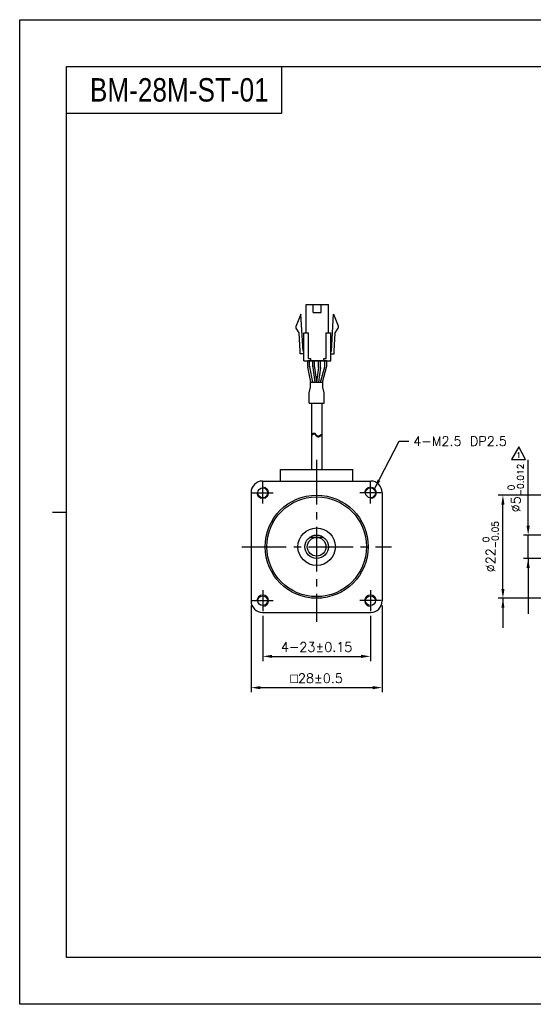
# Model space of a CAD drawing. Header units: millimetres. Extents: x 0 to 297, y 0 to 210.
# Tile 1 of 2: x 0 to 110, y 0 to 210. Entities that reach past the tile are written whole.
import ezdxf

# ---------------------------------------------------------------- set-up
doc = ezdxf.new("R2010")
doc.units = ezdxf.units.MM
doc.header["$PDSIZE"] = -1
doc.linetypes.add('CENTER2', pattern=[28.575, 19.05, -3.175, 3.175, -3.175])
doc.layers.add('\\M+5B4D6\\M+5CAB5\\M+5CFDF', color=7, linetype='Continuous', lineweight=25)
doc.layers.add('\\M+5CFB8\\M+5CAB5\\M+5CFDF', color=7, linetype='Continuous', lineweight=20)
doc.layers.add('SHEET', color=1, linetype='Continuous')
doc.styles.add('H', font='txt')
doc.styles.add('SHEET1', font='ROMANS.SHX', dxfattribs={"width": 0.8, "height": 3})
doc.styles.get("Standard").update_dxf_attribs({"font": 'txt.shx', "bigfont": 'whgtxt.shx'})
doc.dimstyles.new('ISO-25', dxfattribs={"dimtxt": 2.5, "dimasz": 2.5, "dimexe": 1.25, "dimexo": 0.625, "dimtad": 1, "dimtxsty": 'Standard', "dimcen": 2.5, "dimadec": 0, "dimazin": 0, "dimtfac": 1, "dimtmove": 0, "dimatfit": 3, "dimfxl": 0, "dimarcsym": 0})

# ---------------------------------------------------------------- blocks, each defined once
blk = doc.blocks.new('*D7')
at = {"color": 8, "lineweight": -2}
for p, q in [((51.91, 82.84), (51.91, 73.21)), ((74.91, 82.84), (74.91, 73.21)), ((53.91, 74.21), (72.91, 74.21))]:
    blk.add_line(p, q, dxfattribs=at)
at = {"color": 8}
for points in [[(53.91, 74.54), (53.91, 73.88), (51.91, 74.21)], [(72.91, 74.54), (72.91, 73.88), (74.91, 74.21)]]:
    blk.add_solid(points, dxfattribs=at)
at = {"layer": 'Defpoints', "color": 0}
for p in [(51.91, 83.84), (74.91, 83.84), (74.91, 74.21)]:
    blk.add_point(p, dxfattribs=at)
at = {"color": 3, "insert": (63.41, 76.21), "char_height": 2, "attachment_point": 5}
blk.add_mtext('\\A1;4-23±0.15', dxfattribs=at)
blk = doc.blocks.new('*D8')
at = {"color": 8, "lineweight": -2}
for p, q in [((49.41, 85.04), (49.41, 66.54)), ((77.41, 85.04), (77.41, 66.54)), ((51.41, 67.54), (75.41, 67.54))]:
    blk.add_line(p, q, dxfattribs=at)
at = {"color": 8}
for points in [[(51.41, 67.87), (51.41, 67.2), (49.41, 67.54)], [(75.41, 67.87), (75.41, 67.2), (77.41, 67.54)]]:
    blk.add_solid(points, dxfattribs=at)
at = {"layer": 'Defpoints', "color": 0}
for p in [(49.41, 86.04), (77.41, 86.04), (77.41, 67.54)]:
    blk.add_point(p, dxfattribs=at)
at = {"color": 3, "insert": (63.41, 69.54), "char_height": 2, "attachment_point": 5}
blk.add_mtext('\\A1;{\\Famgdt|c129;o}28±0.5', dxfattribs=at)
blk = doc.blocks.new('*D14')
at = {"color": 8, "lineweight": -2}
for p, q in [((108.58, 102.09), (108.58, 116.16)), ((129.58, 100.09), (107.58, 100.09)), ((108.58, 95.09), (108.58, 100.09)), ((119.88, 95.09), (107.58, 95.09)), ((108.58, 93.09), (108.58, 91.09))]:
    blk.add_line(p, q, dxfattribs=at)
at = {"color": 8}
for points in [[(108.24, 102.09), (108.91, 102.09), (108.58, 100.09)], [(108.24, 93.09), (108.91, 93.09), (108.58, 95.09)]]:
    blk.add_solid(points, dxfattribs=at)
at = {"layer": 'Defpoints', "color": 0}
for p in [(108.58, 100.09), (130.58, 100.09), (120.88, 95.09)]:
    blk.add_point(p, dxfattribs=at)
at = {"color": 3, "insert": (105.94, 110.12), "char_height": 2, "attachment_point": 5, "rotation": 90}
blk.add_mtext('\\A1;%%C5{\\H1.400000;\\S 0^ -0.012;}', dxfattribs=at)
blk = doc.blocks.new('*D15')
at = {"color": 8, "lineweight": -2}
for p, q in [((132.78, 108.59), (102.19, 108.59)), ((103.19, 88.59), (103.19, 106.59)), ((132.78, 86.59), (102.19, 86.59))]:
    blk.add_line(p, q, dxfattribs=at)
at = {"color": 8}
for points in [[(102.86, 106.59), (103.53, 106.59), (103.19, 108.59)], [(102.86, 88.59), (103.53, 88.59), (103.19, 86.59)]]:
    blk.add_solid(points, dxfattribs=at)
at = {"layer": 'Defpoints', "color": 0}
for p in [(103.19, 108.59), (133.78, 108.59), (133.78, 86.59)]:
    blk.add_point(p, dxfattribs=at)
at = {"color": 3, "insert": (100.56, 97.59), "char_height": 2, "attachment_point": 5, "rotation": 90}
blk.add_mtext('\\A1;%%C22{\\H1.400000;\\S 0^ -0.05;}', dxfattribs=at)

msp = doc.modelspace()

# ---------------------------------------------------------------- linework, layer by layer
for p, q in [((55.9026, 200), (55.9026, 190)), ((55.9026, 190), (10, 190)), ((61.1683, 143.2263), (61.1683, 149.2263)), ((62.6933, 147.5263), (62.6933, 149.2263)), ((64.3933, 147.5263), (64.3933, 149.2263)), ((65.9183, 143.2263), (65.9183, 149.2263)), ((60.0433, 147.2263), (59.0433, 144.7263)), ((60.5183, 139.3263), (60.0433, 147.2263)), ((66.5683, 139.3263), (67.0433, 147.2263)), ((67.0433, 147.2263), (68.0433, 144.7263)), ((59.0433, 144.2263), (59.0433, 144.7263)), ((59.6819, 143.2403), (59.0433, 144.2263)), ((59.9194, 139.2903), (59.6819, 143.2403)), ((60.6683, 137.2263), (60.6683, 143.2263)), ((61.6683, 137.7263), (61.6683, 143.2263)), ((65.4183, 137.7263), (65.4183, 143.2263)), ((66.4183, 137.2263), (66.4183, 143.2263)), ((67.1672, 139.2903), (67.4047, 143.2403)), ((67.4047, 143.2403), (68.0433, 144.2263)), ((68.0433, 144.7263), (68.0433, 144.2263)), ((59.9183, 138.7263), (59.9183, 139.3263)), ((67.1683, 138.7263), (67.1683, 139.3263)), ((61.5151, 136.0864), (61.5151, 137.2263)), ((65.5714, 137.2263), (61.5151, 137.2263)), ((61.9151, 136.1271), (61.9151, 137.2263)), ((62.1683, 137.2263), (62.1683, 137.7263)), ((64.9183, 137.2263), (64.9183, 137.7263)), ((65.1714, 136.2226), (65.1714, 137.2263)), ((65.5714, 136.1672), (65.5714, 137.2263)), ((62.1838, 132.7263), (61.5356, 135.8854)), ((62.5921, 132.7263), (61.9356, 135.9261)), ((64.2243, 132.7263), (65.1339, 135.9511)), ((64.6399, 132.7263), (65.5339, 135.8958)), ((62.3378, 128.2341), (62.3378, 114.0912)), ((64.4878, 128.2341), (64.4878, 114.0912)), ((62.6869, 121.7888), (62.8058, 121.8405)), ((62.8058, 121.8405), (62.9179, 121.847)), ((62.9179, 121.847), (62.9955, 121.8152)), ((62.9955, 121.8152), (63.0669, 121.7565)), ((62.3378, 121.5412), (62.6869, 121.7888)), ((62.3378, 121.3742), (62.6869, 121.6218)), ((62.6869, 121.6218), (62.8058, 121.6735)), ((62.8058, 121.6735), (62.9179, 121.68)), ((62.9179, 121.68), (62.9955, 121.6482)), ((62.9955, 121.6482), (63.0669, 121.5895)), ((63.0669, 121.7565), (63.1351, 121.6787)), ((63.0669, 121.5895), (63.1351, 121.5117)), ((63.1351, 121.6787), (63.2032, 121.5897)), ((63.1351, 121.5117), (63.2032, 121.4227)), ((63.2032, 121.5897), (63.2742, 121.4975)), ((63.2032, 121.4227), (63.2742, 121.3305)), ((63.2742, 121.4975), (63.3642, 121.3946)), ((63.2742, 121.3305), (63.3642, 121.2276)), ((63.3642, 121.3946), (63.4609, 121.3051)), ((63.3642, 121.2276), (63.4609, 121.1381)), ((63.4609, 121.3051), (63.5624, 121.2363)), ((63.4609, 121.1381), (63.5624, 121.0693)), ((63.5624, 121.2363), (63.6672, 121.1951)), ((63.5624, 121.0693), (63.6672, 121.0281)), ((63.6672, 121.1951), (63.7736, 121.1888)), ((63.6672, 121.0281), (63.7736, 121.0218)), ((63.7736, 121.1888), (63.8653, 121.2149)), ((63.7736, 121.0218), (63.8653, 121.0479)), ((63.8653, 121.2149), (64.4878, 121.5697)), ((63.8653, 121.0479), (64.4878, 121.4027)), ((55.6628, 111.5912), (55.6628, 114.0912)), ((71.1628, 111.5912), (71.1628, 114.0912))]:
    msp.add_line(p, q)
at = {"color": 0}
for p, q in [((62.5832, 135.929), (62.5832, 137.2263)), ((62.9832, 135.9555), (62.9832, 137.2263)), ((63.8332, 135.9555), (63.8332, 137.2263)), ((64.2332, 135.929), (64.2332, 137.2263)), ((62.5919, 135.7972), (63.0001, 132.7263)), ((62.9919, 135.8237), (63.4037, 132.7263)), ((63.8245, 135.8237), (63.4127, 132.7263)), ((64.2245, 135.7972), (63.8163, 132.7263)), ((62.1129, 132.7263), (64.7126, 132.7263)), ((62.1129, 131.6019), (62.1129, 132.7263)), ((64.7126, 131.6019), (64.7126, 132.7263)), ((61.8029, 130.4396), (62.1129, 131.6019)), ((61.8029, 128.2341), (61.8029, 130.4396)), ((65.0228, 130.439), (64.7126, 131.6019)), ((65.0228, 128.2341), (65.0228, 130.439)), ((61.8029, 128.2341), (65.0228, 128.2341))]:
    msp.add_line(p, q, dxfattribs=at)
at = {"color": 1, "linetype": 'CENTER2', "ltscale": 0.5}
for p, q in [((63.4128, 116.0912), (63.4128, 81.5912)), ((51.9128, 106.8412), (51.9128, 111.3412)), ((74.9128, 106.8412), (74.9128, 111.3412)), ((49.6628, 109.0912), (54.1628, 109.0912)), ((77.1628, 109.0912), (72.6628, 109.0912)), ((47.4128, 97.5912), (79.4128, 97.5912)), ((51.9128, 88.3412), (51.9128, 83.8412)), ((74.9128, 88.3412), (74.9128, 83.8412)), ((49.6628, 86.0912), (54.1628, 86.0912)), ((77.1628, 86.0912), (72.6628, 86.0912))]:
    msp.add_line(p, q, dxfattribs=at)
at = {"color": 4}
msp.add_line((7, 105), (10, 105), dxfattribs=at)
at = {"color": 6}
msp.add_lwpolyline([(0, 210), (297, 210), (297, 0), (0, 0)], close=True, dxfattribs=at)
at = {"color": 4}
msp.add_lwpolyline([(10, 200), (287, 200), (287, 10), (10, 10)], close=True, dxfattribs=at)
for points in [[(61.1683, 149.2263), (65.9183, 149.2263)], [(62.6933, 147.5263), (64.3933, 147.5263)], [(60.6683, 143.2263), (61.6683, 143.2263)], [(65.4183, 143.2263), (66.4183, 143.2263)], [(60.6683, 138.7263), (59.9183, 138.7263)], [(60.6683, 138.7263), (59.9183, 138.7263)], [(60.6683, 139.3263), (60.5183, 139.3263)], [(66.4183, 139.3263), (66.5683, 139.3263)], [(66.4183, 138.7263), (67.1683, 138.7263)], [(66.4183, 138.7263), (67.1683, 138.7263)], [(60.6683, 137.2263), (66.4183, 137.2263)], [(61.6683, 137.7263), (62.1683, 137.7263)], [(64.9183, 137.7263), (65.4183, 137.7263)]]:
    msp.add_lwpolyline(points)
for centre, start, end in [((62.5151, 136.0864), 180, 191.595436), ((62.9151, 136.1271), 180, 191.595436), ((64.1714, 136.2226), 344.249037, 0), ((64.5714, 136.1672), 344.249037, 0)]:
    msp.add_arc(centre, 1, start, end)
at = {"color": 0}
for centre, start, end in [((63.5832, 135.929), 180, 187.571875), ((63.9832, 135.9555), 180, 187.571875), ((62.8332, 135.9555), 352.428125, 0), ((63.2332, 135.929), 352.428125, 0)]:
    msp.add_arc(centre, 1, start, end, dxfattribs=at)
at = {"layer": '\\M+5B4D6\\M+5CAB5\\M+5CFDF'}
for p, q in [((55.6628, 114.0912), (71.1628, 114.0912)), ((51.8628, 111.5912), (74.9628, 111.5912)), ((49.4128, 109.1412), (49.4128, 86.0412)), ((77.4128, 109.1412), (77.4128, 86.0412)), ((64.9128, 99.5912), (61.9128, 99.5912)), ((51.8628, 83.5912), (74.9628, 83.5912))]:
    msp.add_line(p, q, dxfattribs=at)
for centre, radius in [((51.9128, 109.0912), 1.05), ((74.9128, 109.0912), 1.05), ((63.4128, 97.5912), 11), ((63.4128, 97.5912), 10.6421), ((63.4128, 97.5912), 4), ((63.4128, 97.5912), 2.5), ((63.4128, 97.5912), 2), ((51.9128, 86.0912), 1.05), ((74.9128, 86.0912), 1.05)]:
    msp.add_circle(centre, radius, dxfattribs=at)
for centre, start, end in [((51.8628, 109.1412), 90, 180), ((74.9628, 109.1412), 0, 90), ((51.8628, 86.0412), 180, 270), ((74.9628, 86.0412), 270, 0)]:
    msp.add_arc(centre, 2.45, start, end, dxfattribs=at)
at = {"layer": '\\M+5CFB8\\M+5CAB5\\M+5CFDF', "color": 1}
for centre, start, end in [((51.9128, 109.0912), 180, 90), ((74.9128, 109.0912), 270, 180), ((51.9128, 86.0912), 270, 180), ((74.9128, 86.0912), 360, 270)]:
    msp.add_arc(centre, 1.25, start, end, dxfattribs=at)
at = {"layer": 'SHEET', "color": 1, "linetype": 'Continuous'}
for p, q in [((106.5871, 118.8987), (104.9995, 116.1939)), ((107.9983, 116.1939), (106.5871, 118.8987)), ((104.9995, 116.1939), (107.9983, 116.1939))]:
    msp.add_line(p, q, dxfattribs=at)

# ---------------------------------------------------------------- texts
at = {"insert": (15, 195), "char_height": 5, "attachment_point": 4, "style": 'H'}
msp.add_mtext_dynamic_manual_height_columns('{\\fArial|b0|i0|c0|p34;\\W0.8;BM-28M-ST-01}', width=125.985451, gutter_width=12.5, heights=[0], dxfattribs=at)
at = {"color": 3, "insert": (84.0676, 121.116), "char_height": 2, "attachment_point": 1}
msp.add_mtext('\\A1;4-M2.5 DP2.5', dxfattribs=at)
at = {"layer": 'SHEET', "style": 'SHEET1', "width": 0.8}
msp.add_text('1', height=1.125, dxfattribs=at).set_placement((106.118, 116.5637))

# ---------------------------------------------------------------- dimensions: what is measured, and where the dimension line sits
dim = msp.add_linear_dim(base=(108.5757, 100.0912), p1=(120.8787, 95.0912), p2=(130.5787, 100.0912), angle=90, text='%%C<>', dimstyle='ISO-25', override={"dimtxt": 2, "dimasz": 2, "dimexe": 1, "dimexo": 1, "dimgap": 1, "dimdec": 3, "dimzin": 9, "dimdsep": 46, "dimcen": 0, "dimclrd": 8, "dimclre": 8, "dimclrt": 3, "dimadec": 3, "dimazin": 2, "dimtol": 1, "dimtm": 0.012, "dimtfac": 0.7, "dimtdec": 3, "dimfxl": 0.6, "dimtolj": 1, "dimtzin": 9, "dimarcsym": 1})
dim.commit()
dim.dimension.update_dxf_attribs({"geometry": '*D14', "text_midpoint": (108.5757, 110.1246), "dimtype": 160})
dim = msp.add_linear_dim(base=(103.194, 108.5912), p1=(133.7787, 86.5912), p2=(133.7787, 108.5912), angle=90, text='%%C<>', dimstyle='ISO-25', override={"dimtxt": 2, "dimasz": 2, "dimexe": 1, "dimexo": 1, "dimgap": 1, "dimdec": 3, "dimzin": 9, "dimdsep": 46, "dimcen": 0, "dimclrd": 8, "dimclre": 8, "dimclrt": 3, "dimadec": 3, "dimazin": 2, "dimtol": 1, "dimtm": 0.05, "dimtfac": 0.7, "dimtdec": 3, "dimfxl": 0.6, "dimtolj": 1, "dimtzin": 9, "dimarcsym": 1})
dim.commit()
dim.dimension.update_dxf_attribs({"geometry": '*D15', "text_midpoint": (100.5606, 97.5912)})
for base, p1, p2, text, override, picture, middle in [((77.4128, 67.5352), (49.4128, 86.0412), (77.4128, 86.0412), '{\\Famgdt|c129;o}<>', {"dimtxt": 2, "dimasz": 2, "dimexe": 1, "dimexo": 1, "dimgap": 1, "dimdec": 3, "dimzin": 9, "dimdsep": 46, "dimcen": 0, "dimclrd": 8, "dimclre": 8, "dimclrt": 3, "dimadec": 3, "dimazin": 2, "dimtol": 1, "dimtp": 0.5, "dimtm": 0.5, "dimtdec": 3, "dimfxl": 0.6, "dimtolj": 1, "dimtzin": 9, "dimarcsym": 1}, '*D8', (63.4128, 69.5352)), ((74.9128, 74.2101), (51.9128, 83.8412), (74.9128, 83.8412), '4-<>', {"dimtxt": 2, "dimasz": 2, "dimexe": 1, "dimexo": 1, "dimgap": 1, "dimdec": 3, "dimzin": 9, "dimdsep": 46, "dimcen": 0, "dimclrd": 8, "dimclre": 8, "dimclrt": 3, "dimadec": 3, "dimazin": 2, "dimtol": 1, "dimtp": 0.15, "dimtm": 0.15, "dimtdec": 3, "dimfxl": 0.6, "dimtolj": 1, "dimtzin": 9, "dimarcsym": 1}, '*D7', (63.4128, 76.2101))]:
    dim = msp.add_linear_dim(base=base, p1=p1, p2=p2, text=text, dimstyle='ISO-25', override=override)
    dim.commit()
    dim.dimension.update_dxf_attribs({"geometry": picture, "text_midpoint": middle})

# ---------------------------------------------------------------- leaders
at = {"annotation_type": 0, "has_hookline": 1, "hookline_direction": 0, "text_width": 19.9583}
msp.add_leader([(75.7967, 109.9751), (81.0676, 120.116), (83.0676, 120.116)], dimstyle='ISO-25', override={"dimtxt": 2, "dimasz": 2, "dimexe": 1, "dimexo": 1, "dimgap": 1, "dimtad": 0, "dimdec": 3, "dimzin": 9, "dimdsep": 46, "dimcen": 0, "dimclrd": 8, "dimclre": 8, "dimclrt": 3, "dimadec": 3, "dimazin": 2, "dimtdec": 3, "dimfxl": 0.6, "dimtolj": 1, "dimtzin": 1, "dimarcsym": 1}, dxfattribs=at)
for points in [[(108.5757, 95.0912), (108.5757, 83.3153)], [(103.194, 86.5912), (103.194, 80.3234)]]:
    msp.add_leader(points, dimstyle='ISO-25', override={"dimtxt": 2, "dimasz": 2, "dimexe": 1, "dimexo": 1, "dimgap": 1, "dimtad": 0, "dimdec": 3, "dimzin": 9, "dimdsep": 46, "dimcen": 0, "dimclrd": 8, "dimclre": 8, "dimclrt": 3, "dimadec": 3, "dimazin": 2, "dimtdec": 3, "dimfxl": 0.6, "dimtolj": 1, "dimtzin": 1, "dimarcsym": 1})

doc.saveas('drawing.dxf')
